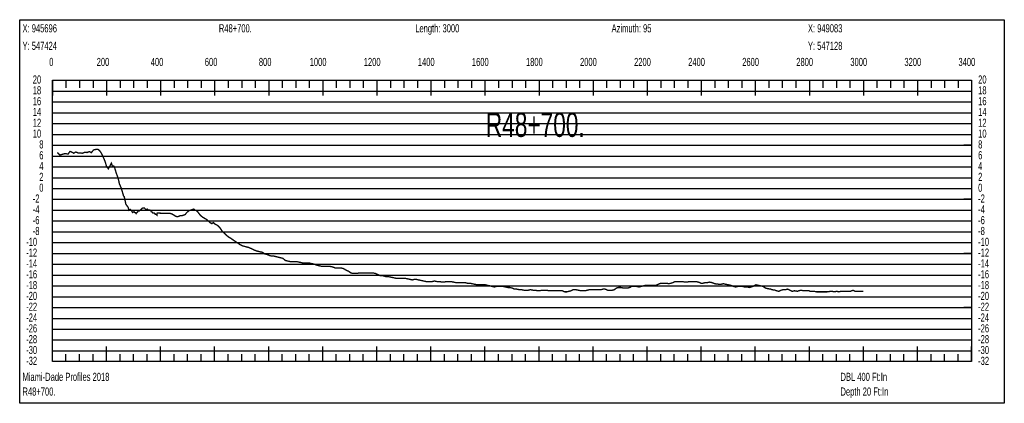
# Model space of a CAD drawing. Header units: inches. Extents: x 471865 to 538526, y 1054316 to 1102451.
# Tile 24 of 114: x 487753 to 491395, y 1065845 to 1067263. Entities that reach past the tile are written whole.
import ezdxf

# ---------------------------------------------------------------- set-up
doc = ezdxf.new("R2010")
doc.units = ezdxf.units.IN
doc.header["$MEASUREMENT"] = 0
for name, color, linetype in [('LABELS', 7, 'Continuous'), ('X_Gr1', 7, 'Continuous'), ('XSECTION', 7, 'Continuous')]:
    doc.layers.add(name, color=color, linetype=linetype)
doc.styles.get("Standard").update_dxf_attribs({"font": 'arial.ttf'})

msp = doc.modelspace()

# ---------------------------------------------------------------- linework, layer by layer
at = {"layer": 'X_Gr1', "color": 6, "linetype": 'Continuous', "lineweight": 18, "true_color": 0xff00ff, "transparency": 33554687, "const_width": 5}
msp.add_lwpolyline([(487892, 1066772.6), (487892, 1066772.6), (487901.4, 1066763.1), (487920.2, 1066768.3), (487932, 1066766.7), (487938.9, 1066776.6), (487945.2, 1066773.7), (487952.9, 1066769.7), (487960.3, 1066774.4), (487970.5, 1066770), (487977.9, 1066770.7), (487984.1, 1066769.5), (487993.2, 1066773.1), (488001.8, 1066772.3), (488010.9, 1066775.8), (488017.6, 1066771.5), (488026.1, 1066781.9), (488031.6, 1066783.2), (488036.9, 1066784.4), (488042.8, 1066783.8), (488049.2, 1066778.2), (488054.3, 1066770.8), (488062.5, 1066753.9), (488068.7, 1066739), (488074.2, 1066720.8), (488080.8, 1066711.9), (488086.1, 1066722.1), (488092, 1066732.9), (488095.6, 1066722.6), (488101, 1066722), (488104.7, 1066714), (488109.6, 1066697.5), (488117, 1066677.1), (488122, 1066655.3), (488128, 1066642.2), (488137.1, 1066611.6), (488139.6, 1066609.4), (488145.7, 1066580.9), (488153.4, 1066570.7), (488157.7, 1066558.9), (488161.7, 1066562.1), (488166.7, 1066557.2), (488170.1, 1066550.3), (488175.9, 1066553.7), (488177.9, 1066550.9), (488181.5, 1066549.6), (488183.5, 1066546.5), (488187.4, 1066551.1), (488191.2, 1066556.1), (488193.9, 1066555.6), (488197.3, 1066557.9), (488201.4, 1066562), (488206.3, 1066566.4), (488213.2, 1066567.9), (488220.4, 1066560.7), (488224.3, 1066563.2), (488227.9, 1066560.1), (488233.6, 1066560.3), (488237.4, 1066557.7), (488239.8, 1066553.1), (488243.5, 1066551.5), (488245.5, 1066548.2), (488251, 1066548.6), (488254.1, 1066543.9), (488256.2, 1066545), (488260.6, 1066540.9), (488261.6, 1066548.3), (488267.4, 1066548.2), (488273.2, 1066548.1), (488278.9, 1066547.9), (488285.1, 1066547.8), (488291.3, 1066547.7), (488297.5, 1066547.5), (488303.8, 1066547.4), (488309.7, 1066547.3), (488315.9, 1066545.3), (488322.6, 1066541.3), (488328.8, 1066537.3), (488334, 1066535.3), (488338.5, 1066535.3), (488342.8, 1066537.3), (488348.2, 1066539.3), (488354.5, 1066539.3), (488360.6, 1066541.3), (488365.6, 1066543.3), (488369.7, 1066549.3), (488373.9, 1066553.3), (488378.8, 1066557.3), (488384.7, 1066559.3), (488391, 1066561.3), (488396.6, 1066563.3), (488401.7, 1066559.3), (488406.8, 1066557.3), (488412.7, 1066551.3), (488418.6, 1066543.3), (488424.1, 1066537.3), (488429.8, 1066533.3), (488436.2, 1066529.3), (488443.3, 1066525.3), (488450.6, 1066519.3), (488457.3, 1066513.3), (488463.3, 1066509.3), (488469.1, 1066513.3), (488475.7, 1066507.3), (488483.8, 1066503.3), (488492.7, 1066495.3), (488502, 1066481.3), (488510.7, 1066473.3), (488518.8, 1066465.3), (488526.4, 1066459.3), (488533.8, 1066455.3), (488542, 1066449.3), (488550.9, 1066443.3), (488559.9, 1066437.3), (488568.7, 1066431.3), (488576.8, 1066427.3), (488584.7, 1066425.3), (488592.4, 1066423.3), (488600.4, 1066421.3), (488609, 1066417.3), (488617.8, 1066413.3), (488626.3, 1066409.3), (488634.2, 1066407.3), (488642.2, 1066405.3), (488651, 1066403.3), (488659.9, 1066397.3), (488668.7, 1066395.3), (488677.3, 1066391.3), (488685.8, 1066389.3), (488694, 1066389.3), (488701.7, 1066387.3), (488709.5, 1066385.3), (488717.6, 1066383.3), (488726.2, 1066381.3), (488735.3, 1066373.3), (488744.1, 1066371.3), (488752.5, 1066369.3), (488760.1, 1066369.3), (488767.7, 1066369.3), (488776.1, 1066369.3), (488785.2, 1066367.3), (488794.6, 1066365.3), (488803.6, 1066363.3), (488811.7, 1066363.3), (488819.4, 1066363.3), (488826.8, 1066363.3), (488834.8, 1066361.3), (488843.7, 1066359.3), (488853.1, 1066355.3), (488862.7, 1066353.3), (488871.1, 1066351.3), (488878.4, 1066351.3), (488885, 1066351.3), (488892.3, 1066351.3), (488901.1, 1066351.3), (488910.8, 1066349.3), (488920.2, 1066345.3), (488928.1, 1066345.3), (488934.8, 1066345.3), (488942.1, 1066345.3), (488950.7, 1066343.3), (488960.2, 1066337.3), (488969.6, 1066333.3), (488977.9, 1066327.3), (488985.3, 1066325.3), (488992.4, 1066325.3), (489000.4, 1066325.3), (489009.4, 1066327.3), (489018.9, 1066327.3), (489028.2, 1066327.3), (489036.2, 1066327.3), (489043.5, 1066327.3), (489051, 1066327.3), (489059.2, 1066327.3), (489068.2, 1066325.3), (489077.3, 1066321.3), (489086.3, 1066317.3), (489094.2, 1066317.3), (489101.4, 1066315.3), (489109.1, 1066313.3), (489117.8, 1066313.3), (489127.2, 1066311.3), (489136.5, 1066309.3), (489145, 1066307.3), (489152.7, 1066307.3), (489160.2, 1066307.3), (489168.8, 1066307.3), (489178.4, 1066307.3), (489188, 1066305.3), (489196.9, 1066303.3), (489204.6, 1066301.3), (489212, 1066303.3), (489220, 1066303.3), (489228.8, 1066301.3), (489238.1, 1066299.3), (489247.2, 1066297.3), (489256, 1066295.3), (489264, 1066295.3), (489271.4, 1066295.3), (489278.9, 1066295.3), (489287.1, 1066297.3), (489296.3, 1066295.3), (489305.9, 1066295.3), (489315, 1066293.3), (489323.3, 1066293.3), (489331, 1066295.3), (489339, 1066295.3), (489347.9, 1066295.3), (489357.2, 1066293.3), (489366.7, 1066291.3), (489375.7, 1066291.3), (489384.4, 1066291.3), (489392.6, 1066291.3), (489400.5, 1066291.3), (489408.7, 1066289.3), (489417.4, 1066289.3), (489426.7, 1066287.3), (489436, 1066285.3), (489444.6, 1066283.3), (489452.4, 1066283.3), (489459.7, 1066283.3), (489467.4, 1066283.3), (489475.7, 1066283.3), (489484.1, 1066281.3), (489492.4, 1066279.3), (489500.5, 1066277.3), (489508.4, 1066275.3), (489516.2, 1066277.3), (489524, 1066277.3), (489532.5, 1066277.3), (489541.4, 1066277.3), (489550, 1066275.3), (489558.3, 1066273.3), (489566.5, 1066273.3), (489575, 1066271.3), (489583.3, 1066267.3), (489591.7, 1066267.3), (489600.4, 1066265.3), (489609.2, 1066265.3), (489617.9, 1066263.3), (489626, 1066263.3), (489634.1, 1066263.3), (489642.6, 1066265.3), (489651.4, 1066263.3), (489660.3, 1066263.3), (489668.6, 1066261.3), (489676.4, 1066261.3), (489684.4, 1066263.3), (489692.8, 1066263.3), (489701.8, 1066263.3), (489710.7, 1066261.3), (489719.4, 1066261.3), (489727.6, 1066261.3), (489735.2, 1066261.3), (489742.9, 1066261.3), (489751.1, 1066261.3), (489760, 1066261.3), (489768.9, 1066257.3), (489777.2, 1066257.3), (489784.9, 1066259.3), (489792.4, 1066261.3), (489800.5, 1066265.3), (489809.6, 1066265.3), (489819.2, 1066263.3), (489828.7, 1066261.3), (489837.3, 1066261.3), (489845, 1066261.3), (489852.6, 1066263.3), (489860.9, 1066265.3), (489870.1, 1066265.3), (489879.4, 1066265.3), (489888.2, 1066265.3), (489896, 1066265.3), (489903.2, 1066265.3), (489910.7, 1066267.3), (489918.9, 1066267.3), (489928, 1066263.3), (489937.1, 1066263.3), (489945.5, 1066263.3), (489953, 1066265.3), (489960.2, 1066271.3), (489968.2, 1066273.3), (489977.4, 1066273.3), (489986.6, 1066271.3), (489994.9, 1066271.3), (490002.1, 1066271.3), (490009.2, 1066273.3), (490017.1, 1066277.3), (490025.9, 1066277.3), (490034.9, 1066277.3), (490043.3, 1066275.3), (490051.4, 1066277.3), (490059.3, 1066279.3), (490067.4, 1066281.3), (490076.3, 1066281.3), (490085.9, 1066281.3), (490095.6, 1066281.3), (490104.3, 1066281.3), (490111.8, 1066283.3), (490119.2, 1066287.3), (490127.2, 1066289.3), (490136.1, 1066289.3), (490145.3, 1066289.3), (490154.1, 1066287.3), (490162.2, 1066289.3), (490169.7, 1066291.3), (490177.3, 1066295.3), (490185.7, 1066295.3), (490194.7, 1066295.3), (490204.2, 1066295.3), (490213.3, 1066293.3), (490221.8, 1066293.3), (490229.5, 1066295.3), (490236.8, 1066295.3), (490249.2, 1066295.3), (490254, 1066295.3), (490263.9, 1066293.3), (490273.2, 1066289.3), (490281.4, 1066289.3), (490288.8, 1066291.3), (490296.4, 1066291.3), (490305, 1066293.3), (490314.4, 1066291.3), (490323.4, 1066287.3), (490340, 1066285.3), (490347.6, 1066285.3), (490355.6, 1066287.3), (490364.4, 1066285.3), (490374, 1066283.3), (490383.9, 1066281.3), (490393.1, 1066277.3), (490401.4, 1066275.3), (490409.2, 1066277.3), (490417.4, 1066277.3), (490426.1, 1066277.3), (490435.2, 1066275.3), (490444.3, 1066275.3), (490452.9, 1066273.3), (490464.8, 1066277.3), (490476.8, 1066283.3), (490494.2, 1066279.3), (490503.1, 1066277.3), (490511.4, 1066271.3), (490519.1, 1066269.3), (490530.7, 1066267.3), (490534.8, 1066265.3), (490547.9, 1066263.3), (490552.4, 1066261.3), (490561.1, 1066259.3), (490569.5, 1066263.3), (490577.4, 1066265.3), (490585.3, 1066265.3), (490593.5, 1066267.3), (490602.1, 1066263.3), (490610.6, 1066259.3), (490618.7, 1066261.3), (490630.8, 1066259.3), (490635, 1066261.3), (490643.3, 1066263.3), (490652.1, 1066261.3), (490660.6, 1066261.3), (490672.3, 1066261.3), (490676.2, 1066259.3), (490684, 1066259.3), (490691.9, 1066259.3), (490700, 1066257.3), (490712.7, 1066257.3), (490716.9, 1066257.3), (490724.8, 1066257.3), (490736.1, 1066257.3), (490740.1, 1066257.3), (490753, 1066259.3), (490757.5, 1066259.3), (490766.5, 1066257.3), (490774.9, 1066259.3), (490782.9, 1066257.3), (490790.8, 1066259.3), (490803.3, 1066259.3), (490807.8, 1066259.3), (490821.8, 1066259.3), (490826.5, 1066259.3), (490835.5, 1066263.3), (490843.5, 1066259.3), (490850.9, 1066259.3), (490863.3, 1066259.3), (490868, 1066259.3), (490874, 1066259.3)], dxfattribs=at)
at = {"layer": 'XSECTION', "color": 18, "linetype": 'Continuous', "true_color": 0x000000}
for points in [[(487752.8, 1067263.3), (491395.2, 1067263.3), (491395.2, 1065845.3), (487752.8, 1065845.3), (487752.8, 1067263.3)], [(487874, 1067039.3), (491274, 1067039.3), (491274, 1065999.3), (487874, 1065999.3), (487874, 1067039.3)], [(487874, 1067039.3), (487874, 1066982.9)], [(487874, 1067039.3), (487874, 1066982.9)], [(487874, 1067039.3), (487874, 1067011.3)], [(487874, 1067039.3), (487874, 1067011.3)], [(487924, 1067039.3), (487924, 1067011.3)], [(487974, 1067039.3), (487974, 1067011.3)], [(488024, 1067039.3), (488024, 1067011.3)], [(488074, 1067039.3), (488074, 1066982.9)], [(488074, 1067039.3), (488074, 1067011.3)], [(488124, 1067039.3), (488124, 1067011.3)], [(488174, 1067039.3), (488174, 1067011.3)], [(488224, 1067039.3), (488224, 1067011.3)], [(488274, 1067039.3), (488274, 1066982.9)], [(488274, 1067039.3), (488274, 1067011.3)], [(488324, 1067039.3), (488324, 1067011.3)], [(488374, 1067039.3), (488374, 1067011.3)], [(488424, 1067039.3), (488424, 1067011.3)], [(488474, 1067039.3), (488474, 1066982.9)], [(488474, 1067039.3), (488474, 1067011.3)], [(488524, 1067039.3), (488524, 1067011.3)], [(488574, 1067039.3), (488574, 1067011.3)], [(488624, 1067039.3), (488624, 1067011.3)], [(488674, 1067039.3), (488674, 1066982.9)], [(488674, 1067039.3), (488674, 1067011.3)], [(488724, 1067039.3), (488724, 1067011.3)], [(488774, 1067039.3), (488774, 1067011.3)], [(488824, 1067039.3), (488824, 1067011.3)], [(488874, 1067039.3), (488874, 1066982.9)], [(488874, 1067039.3), (488874, 1067011.3)], [(488924, 1067039.3), (488924, 1067011.3)], [(488974, 1067039.3), (488974, 1067011.3)], [(489024, 1067039.3), (489024, 1067011.3)], [(489074, 1067039.3), (489074, 1066982.9)], [(489074, 1067039.3), (489074, 1067011.3)], [(489124, 1067039.3), (489124, 1067011.3)], [(489174, 1067039.3), (489174, 1067011.3)], [(489224, 1067039.3), (489224, 1067011.3)], [(489274, 1067039.3), (489274, 1066982.9)], [(489274, 1067039.3), (489274, 1067011.3)], [(489324, 1067039.3), (489324, 1067011.3)], [(489374, 1067039.3), (489374, 1067011.3)], [(489424, 1067039.3), (489424, 1067011.3)], [(489474, 1067039.3), (489474, 1066982.9)], [(489474, 1067039.3), (489474, 1067011.3)], [(489524, 1067039.3), (489524, 1067011.3)], [(489574, 1067039.3), (489574, 1067011.3)], [(489624, 1067039.3), (489624, 1067011.3)], [(489674, 1067039.3), (489674, 1066982.9)], [(489674, 1067039.3), (489674, 1067011.3)], [(489724, 1067039.3), (489724, 1067011.3)], [(489774, 1067039.3), (489774, 1067011.3)], [(489824, 1067039.3), (489824, 1067011.3)], [(489874, 1067039.3), (489874, 1066982.9)], [(489874, 1067039.3), (489874, 1067011.3)], [(489924, 1067039.3), (489924, 1067011.3)], [(489974, 1067039.3), (489974, 1067011.3)], [(490024, 1067039.3), (490024, 1067011.3)], [(490074, 1067039.3), (490074, 1066982.9)], [(490074, 1067039.3), (490074, 1067011.3)], [(490124, 1067039.3), (490124, 1067011.3)], [(490174, 1067039.3), (490174, 1067011.3)], [(490224, 1067039.3), (490224, 1067011.3)], [(490274, 1067039.3), (490274, 1066982.9)], [(490274, 1067039.3), (490274, 1067011.3)], [(490324, 1067039.3), (490324, 1067011.3)], [(490374, 1067039.3), (490374, 1067011.3)], [(490424, 1067039.3), (490424, 1067011.3)], [(490474, 1067039.3), (490474, 1066982.9)], [(490474, 1067039.3), (490474, 1067011.3)], [(490524, 1067039.3), (490524, 1067011.3)], [(490574, 1067039.3), (490574, 1067011.3)], [(490624, 1067039.3), (490624, 1067011.3)], [(490674, 1067039.3), (490674, 1066982.9)], [(490674, 1067039.3), (490674, 1067011.3)], [(490724, 1067039.3), (490724, 1067011.3)], [(490774, 1067039.3), (490774, 1067011.3)], [(490824, 1067039.3), (490824, 1067011.3)], [(490874, 1067039.3), (490874, 1066982.9)], [(490874, 1067039.3), (490874, 1067011.3)], [(490924, 1067039.3), (490924, 1067011.3)], [(490974, 1067039.3), (490974, 1067011.3)], [(491024, 1067039.3), (491024, 1067011.3)], [(491074, 1067039.3), (491074, 1066982.9)], [(491074, 1067039.3), (491074, 1067011.3)], [(491124, 1067039.3), (491124, 1067011.3)], [(491174, 1067039.3), (491174, 1067011.3)], [(491224, 1067039.3), (491224, 1067011.3)], [(491274, 1067039.3), (491274, 1066982.9)], [(491274, 1067039.3), (491274, 1067011.3)], [(487874, 1066799.3), (487902, 1066799.3)], [(491274, 1066799.3), (491246, 1066799.3)], [(487874, 1066599.3), (487902, 1066599.3)], [(491274, 1066599.3), (491246, 1066599.3)], [(487874, 1066399.3), (487902, 1066399.3)], [(491274, 1066399.3), (491246, 1066399.3)], [(487874, 1066199.3), (487902, 1066199.3)], [(491274, 1066199.3), (491246, 1066199.3)], [(487874, 1065999.3), (487874, 1066055.7)], [(487874, 1065999.3), (487874, 1066055.7)], [(487874, 1065999.3), (487874, 1066027.3)], [(487874, 1065999.3), (487874, 1066027.3)], [(487924, 1065999.3), (487924, 1066027.3)], [(487974, 1065999.3), (487974, 1066027.3)], [(488024, 1065999.3), (488024, 1066027.3)], [(488074, 1065999.3), (488074, 1066055.7)], [(488074, 1065999.3), (488074, 1066027.3)], [(488124, 1065999.3), (488124, 1066027.3)], [(488174, 1065999.3), (488174, 1066027.3)], [(488224, 1065999.3), (488224, 1066027.3)], [(488274, 1065999.3), (488274, 1066055.7)], [(488274, 1065999.3), (488274, 1066027.3)], [(488324, 1065999.3), (488324, 1066027.3)], [(488374, 1065999.3), (488374, 1066027.3)], [(488424, 1065999.3), (488424, 1066027.3)], [(488474, 1065999.3), (488474, 1066055.7)], [(488474, 1065999.3), (488474, 1066027.3)], [(488524, 1065999.3), (488524, 1066027.3)], [(488574, 1065999.3), (488574, 1066027.3)], [(488624, 1065999.3), (488624, 1066027.3)], [(488674, 1065999.3), (488674, 1066055.7)], [(488674, 1065999.3), (488674, 1066027.3)], [(488724, 1065999.3), (488724, 1066027.3)], [(488774, 1065999.3), (488774, 1066027.3)], [(488824, 1065999.3), (488824, 1066027.3)], [(488874, 1065999.3), (488874, 1066055.7)], [(488874, 1065999.3), (488874, 1066027.3)], [(488924, 1065999.3), (488924, 1066027.3)], [(488974, 1065999.3), (488974, 1066027.3)], [(489024, 1065999.3), (489024, 1066027.3)], [(489074, 1065999.3), (489074, 1066055.7)], [(489074, 1065999.3), (489074, 1066027.3)], [(489124, 1065999.3), (489124, 1066027.3)], [(489174, 1065999.3), (489174, 1066027.3)], [(489224, 1065999.3), (489224, 1066027.3)], [(489274, 1065999.3), (489274, 1066055.7)], [(489274, 1065999.3), (489274, 1066027.3)], [(489324, 1065999.3), (489324, 1066027.3)], [(489374, 1065999.3), (489374, 1066027.3)], [(489424, 1065999.3), (489424, 1066027.3)], [(489474, 1065999.3), (489474, 1066055.7)], [(489474, 1065999.3), (489474, 1066027.3)], [(489524, 1065999.3), (489524, 1066027.3)], [(489574, 1065999.3), (489574, 1066027.3)], [(489624, 1065999.3), (489624, 1066027.3)], [(489674, 1065999.3), (489674, 1066055.7)], [(489674, 1065999.3), (489674, 1066027.3)], [(489724, 1065999.3), (489724, 1066027.3)], [(489774, 1065999.3), (489774, 1066027.3)], [(489824, 1065999.3), (489824, 1066027.3)], [(489874, 1065999.3), (489874, 1066055.7)], [(489874, 1065999.3), (489874, 1066027.3)], [(489924, 1065999.3), (489924, 1066027.3)], [(489974, 1065999.3), (489974, 1066027.3)], [(490024, 1065999.3), (490024, 1066027.3)], [(490074, 1065999.3), (490074, 1066055.7)], [(490074, 1065999.3), (490074, 1066027.3)], [(490124, 1065999.3), (490124, 1066027.3)], [(490174, 1065999.3), (490174, 1066027.3)], [(490224, 1065999.3), (490224, 1066027.3)], [(490274, 1065999.3), (490274, 1066055.7)], [(490274, 1065999.3), (490274, 1066027.3)], [(490324, 1065999.3), (490324, 1066027.3)], [(490374, 1065999.3), (490374, 1066027.3)], [(490424, 1065999.3), (490424, 1066027.3)], [(490474, 1065999.3), (490474, 1066055.7)], [(490474, 1065999.3), (490474, 1066027.3)], [(490524, 1065999.3), (490524, 1066027.3)], [(490574, 1065999.3), (490574, 1066027.3)], [(490624, 1065999.3), (490624, 1066027.3)], [(490674, 1065999.3), (490674, 1066055.7)], [(490674, 1065999.3), (490674, 1066027.3)], [(490724, 1065999.3), (490724, 1066027.3)], [(490774, 1065999.3), (490774, 1066027.3)], [(490824, 1065999.3), (490824, 1066027.3)], [(490874, 1065999.3), (490874, 1066055.7)], [(490874, 1065999.3), (490874, 1066027.3)], [(490924, 1065999.3), (490924, 1066027.3)], [(490974, 1065999.3), (490974, 1066027.3)], [(491024, 1065999.3), (491024, 1066027.3)], [(491074, 1065999.3), (491074, 1066055.7)], [(491074, 1065999.3), (491074, 1066027.3)], [(491124, 1065999.3), (491124, 1066027.3)], [(491174, 1065999.3), (491174, 1066027.3)], [(491224, 1065999.3), (491224, 1066027.3)], [(491274, 1065999.3), (491274, 1066055.7)], [(491274, 1065999.3), (491274, 1066027.3)]]:
    msp.add_lwpolyline(points, dxfattribs=at)
at = {"layer": 'XSECTION', "color": 18, "true_color": 0x000000}
for points in [[(487874, 1066999.3), (491274, 1066999.3)], [(487874, 1066959.3), (491274, 1066959.3)], [(487874, 1066919.3), (491274, 1066919.3)], [(487874, 1066879.3), (491274, 1066879.3)], [(487874, 1066839.3), (491274, 1066839.3)], [(487874, 1066799.3), (491274, 1066799.3)], [(487874, 1066759.3), (491274, 1066759.3)], [(487874, 1066719.3), (491274, 1066719.3)], [(487874, 1066679.3), (491274, 1066679.3)], [(487874, 1066639.3), (491274, 1066639.3)], [(487874, 1066599.3), (491274, 1066599.3)], [(487874, 1066559.3), (491274, 1066559.3)], [(487874, 1066519.3), (491274, 1066519.3)], [(487874, 1066479.3), (491274, 1066479.3)], [(487874, 1066439.3), (491274, 1066439.3)], [(487874, 1066399.3), (491274, 1066399.3)], [(487874, 1066359.3), (491274, 1066359.3)], [(487874, 1066319.3), (491274, 1066319.3)], [(487874, 1066279.3), (491274, 1066279.3)], [(487874, 1066239.3), (491274, 1066239.3)], [(487874, 1066199.3), (491274, 1066199.3)], [(487874, 1066159.3), (491274, 1066159.3)], [(487874, 1066119.3), (491274, 1066119.3)], [(487874, 1066079.3), (491274, 1066079.3)], [(487874, 1066039.3), (491274, 1066039.3)]]:
    msp.add_lwpolyline(points, dxfattribs=at)

# ---------------------------------------------------------------- texts
at = {"layer": 'LABELS', "color": 18, "true_color": 0x000000, "width": 0.666667}
for s, height, p in [('X: 945696', 30, (487763.2, 1067216.5)), ('R48+700.', 30, (488489.6, 1067216.5)), ('Length: 3000', 30, (489216, 1067216.5)), ('Azimuth: 95', 30, (489942.4, 1067216.5)), ('X: 949083', 30, (490668.8, 1067216.5)), ('Y: 547424', 30, (487763.2, 1067151.7)), ('Y: 547128', 30, (490668.8, 1067151.7)), ('0', 30, (487862, 1067092.1)), ('0', 30, (487862, 1067092.1)), ('200', 30, (488037.6, 1067092.1)), ('400', 30, (488237.6, 1067092.1)), ('600', 30, (488437.6, 1067092.1)), ('800', 30, (488637.6, 1067092.1)), ('1000', 30, (488825.6, 1067092.1)), ('1200', 30, (489025.6, 1067092.1)), ('1400', 30, (489225.6, 1067092.1)), ('1600', 30, (489425.6, 1067092.1)), ('1800', 30, (489625.6, 1067092.1)), ('2000', 30, (489825.6, 1067092.1)), ('2200', 30, (490025.6, 1067092.1)), ('2400', 30, (490225.6, 1067092.1)), ('2600', 30, (490425.6, 1067092.1)), ('2800', 30, (490625.6, 1067092.1)), ('3000', 30, (490825.6, 1067092.1)), ('3200', 30, (491025.6, 1067092.1)), ('3400', 30, (491225.6, 1067092.1)), ('20', 30, (487801.2, 1067027.3)), ('20', 30, (491298.4, 1067027.3)), ('18', 30, (487801.2, 1066987.3)), ('18', 30, (491298.4, 1066987.3)), ('16', 30, (487801.2, 1066947.3)), ('16', 30, (491298.4, 1066947.3)), ('14', 30, (487801.2, 1066907.3)), ('14', 30, (491298.4, 1066907.3)), ('12', 30, (487801.2, 1066867.3)), ('R48+700.', 90, (489477.2, 1066830.1)), ('12', 30, (491298.4, 1066867.3)), ('10', 30, (487801.2, 1066827.3)), ('10', 30, (491298.4, 1066827.3)), ('8', 30, (487825.2, 1066787.3)), ('8', 30, (491298.4, 1066787.3)), ('6', 30, (487825.2, 1066747.3)), ('6', 30, (491298.4, 1066747.3)), ('4', 30, (487825.2, 1066707.3)), ('4', 30, (491298.4, 1066707.3)), ('2', 30, (487825.2, 1066667.3)), ('2', 30, (491298.4, 1066667.3)), ('0', 30, (487825.2, 1066627.3)), ('0', 30, (491298.4, 1066627.3)), ('-2', 30, (487801.2, 1066587.3)), ('-2', 30, (491298.4, 1066587.3)), ('-4', 30, (487801.2, 1066547.3)), ('-4', 30, (491298.4, 1066547.3)), ('-6', 30, (487801.2, 1066507.3)), ('-6', 30, (491298.4, 1066507.3)), ('-8', 30, (487801.2, 1066467.3)), ('-8', 30, (491298.4, 1066467.3)), ('-10', 30, (487776.8, 1066427.3)), ('-10', 30, (491298.4, 1066427.3)), ('-12', 30, (487776.8, 1066387.3)), ('-12', 30, (491298.4, 1066387.3)), ('-14', 30, (487776.8, 1066347.3)), ('-14', 30, (491298.4, 1066347.3)), ('-16', 30, (487776.8, 1066307.3)), ('-16', 30, (491298.4, 1066307.3)), ('-18', 30, (487776.8, 1066267.3)), ('-18', 30, (491298.4, 1066267.3)), ('-20', 30, (487776.8, 1066227.3)), ('-20', 30, (491298.4, 1066227.3)), ('-22', 30, (487776.8, 1066187.3)), ('-22', 30, (491298.4, 1066187.3)), ('-24', 30, (487776.8, 1066147.3)), ('-24', 30, (491298.4, 1066147.3)), ('-26', 30, (487776.8, 1066107.3)), ('-26', 30, (491298.4, 1066107.3)), ('-28', 30, (487776.8, 1066067.3)), ('-28', 30, (491298.4, 1066067.3)), ('-30', 30, (487776.8, 1066027.3)), ('-30', 30, (491298.4, 1066027.3)), ('-32', 30, (487776.8, 1065987.3)), ('-32', 30, (491298.4, 1065987.3)), ('Miami-Dade Profiles 2018', 30, (487763.2, 1065928.1)), ('DBL 400 Ft:In', 30, (490789.2, 1065928.1)), ('R48+700.', 30, (487763.2, 1065873.7)), ('Depth 20 Ft:In', 30, (490789.2, 1065873.7))]:
    msp.add_text(s, height=height, dxfattribs=at).set_placement(p)

doc.saveas('drawing.dxf')
